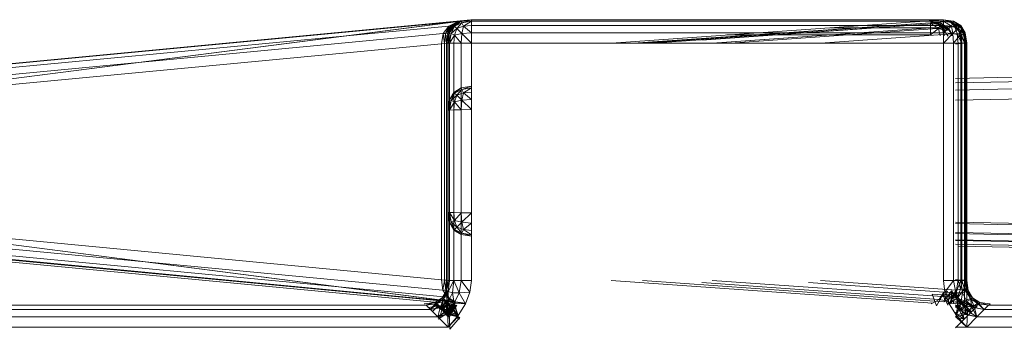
# Model space of a CAD drawing. Header units: millimetres. Extents: x 1 to 3476, y -521 to 159.
# Tile 30 of 130: x 766 to 791, y 151 to 159. Entities that reach past the tile are written whole.
import ezdxf

# ---------------------------------------------------------------- set-up
doc = ezdxf.new("R2010")
doc.units = ezdxf.units.MM
doc.layers.add('VG491211CA_dwg', color=8, linetype='Continuous', lineweight=9)

# ---------------------------------------------------------------- blocks, each defined once
blk = doc.blocks.new('VG491211CA_dwg-300031-Południe')
at = {"color": 18, "lineweight": 9}
for p, q in [((757.644, 157.018), (777.598, 158.915)), ((777.615, 158.915), (757.645, 157.018)), ((777.615, 158.915), (762.864, 157.023)), ((762.871, 157.023), (777.598, 158.915)), ((777.165, 158.766), (777.352, 158.878)), ((777.352, 158.878), (777.183, 158.747)), ((777.615, 158.915), (777.277, 158.871)), ((777.615, 158.915), (777.297, 158.865)), ((777.352, 158.878), (777.615, 158.916)), ((777.352, 158.878), (777.615, 158.915)), ((777.371, 158.841), (777.352, 158.878)), ((777.615, 158.916), (777.371, 158.841)), ((777.615, 158.878), (777.371, 158.841)), ((777.615, 158.878), (777.408, 158.747)), ((789.741, 158.916), (777.598, 158.915)), ((789.741, 158.916), (777.615, 158.916)), ((777.615, 158.916), (777.615, 158.878)), ((777.615, 158.915), (789.741, 158.916)), ((789.741, 158.878), (777.615, 158.878)), ((777.615, 158.878), (777.615, 158.766)), ((781.21, 158.316), (789.741, 158.916)), ((789.741, 158.916), (781.212, 158.316)), ((790.004, 158.879), (789.741, 158.916)), ((789.741, 158.916), (790.075, 158.838)), ((789.741, 158.916), (789.908, 158.872)), ((789.908, 158.872), (789.741, 158.916)), ((789.741, 158.916), (790.075, 158.838)), ((789.741, 158.916), (790.004, 158.879)), ((790.004, 158.878), (789.741, 158.916)), ((789.741, 158.916), (790.004, 158.878)), ((789.741, 158.878), (789.741, 158.916)), ((789.741, 158.916), (789.985, 158.841)), ((789.741, 158.916), (789.985, 158.841)), ((789.741, 158.878), (789.741, 158.766)), ((789.741, 158.766), (789.741, 158.878)), ((789.741, 158.878), (789.948, 158.747)), ((789.741, 158.878), (789.985, 158.841)), ((789.985, 158.841), (789.741, 158.878)), ((789.741, 158.878), (789.948, 158.747)), ((789.985, 158.841), (790.004, 158.878)), ((790.004, 158.878), (789.985, 158.841)), ((790.191, 158.766), (790.004, 158.879)), ((790.004, 158.879), (790.194, 158.75)), ((790.004, 158.879), (790.075, 158.838)), ((790.075, 158.838), (790.004, 158.879)), ((790.004, 158.879), (790.194, 158.75)), ((790.004, 158.879), (790.191, 158.766)), ((790.191, 158.766), (790.004, 158.878)), ((790.004, 158.878), (790.191, 158.766)), ((790.004, 158.878), (790.172, 158.747)), ((790.004, 158.878), (790.172, 158.747)), ((867.02, 158.9), (790.048, 157.413)), ((757.209, 156.87), (777.036, 158.753)), ((777.277, 158.871), (757.391, 156.982)), ((776.892, 158.563), (777.036, 158.753)), ((777.036, 158.753), (776.951, 158.567)), ((777.06, 158.737), (776.951, 158.567)), ((777, 158.569), (777.124, 158.743)), ((777.06, 158.737), (777, 158.569)), ((777, 158.569), (777.083, 158.721)), ((777.031, 158.574), (777.165, 158.765)), ((777.031, 158.574), (777.124, 158.743)), ((777.277, 158.871), (777.036, 158.753)), ((777.036, 158.753), (777.06, 158.737)), ((777.052, 158.578), (777.165, 158.766)), ((777.165, 158.765), (777.052, 158.578)), ((777.052, 158.578), (777.183, 158.747)), ((777.277, 158.871), (777.06, 158.737)), ((777.297, 158.865), (777.06, 158.737)), ((777.06, 158.737), (777.083, 158.721)), ((777.297, 158.865), (777.083, 158.721)), ((777.083, 158.721), (777.124, 158.743)), ((777.183, 158.747), (777.09, 158.559)), ((777.09, 158.559), (777.24, 158.691)), ((777.352, 158.878), (777.124, 158.743)), ((777.124, 158.743), (777.297, 158.865)), ((777.124, 158.743), (777.165, 158.765)), ((777.165, 158.765), (777.352, 158.878)), ((777.183, 158.747), (777.165, 158.766)), ((777.371, 158.841), (777.183, 158.747)), ((777.24, 158.691), (777.183, 158.747)), ((777.24, 158.691), (777.183, 158.522)), ((777.371, 158.841), (777.24, 158.691)), ((777.408, 158.747), (777.24, 158.691)), ((777.371, 158.559), (777.24, 158.691)), ((777.297, 158.865), (777.277, 158.871)), ((777.352, 158.878), (777.297, 158.865)), ((777.408, 158.747), (777.371, 158.841)), ((777.371, 158.559), (777.408, 158.747)), ((777.615, 158.766), (777.408, 158.747)), ((777.615, 158.578), (777.408, 158.747)), ((789.741, 158.766), (777.615, 158.766)), ((777.615, 158.766), (777.615, 158.578)), ((781.77, 158.316), (789.908, 158.872)), ((789.908, 158.872), (781.772, 158.316)), ((782.013, 158.316), (789.908, 158.872)), ((789.908, 158.872), (782.015, 158.316)), ((782.27, 158.316), (789.579, 158.818)), ((783.536, 158.39), (789.579, 158.818)), ((789.579, 158.818), (783.536, 158.39)), ((783.803, 158.316), (790.027, 158.754)), ((783.804, 158.316), (790.027, 158.754)), ((784.269, 158.316), (789.698, 158.701)), ((784.269, 158.316), (789.698, 158.701)), ((789.411, 158.712), (786.839, 158.712)), ((787.283, 158.712), (789.411, 158.712)), ((787.6, 158.766), (789.741, 158.766)), ((789.674, 158.825), (789.411, 158.863)), ((789.411, 158.863), (789.745, 158.784)), ((789.411, 158.863), (789.579, 158.818)), ((789.579, 158.818), (789.411, 158.863)), ((789.411, 158.863), (789.745, 158.784)), ((789.411, 158.863), (789.674, 158.825)), ((789.411, 158.862), (789.674, 158.825)), ((789.674, 158.825), (789.411, 158.862)), ((789.411, 158.862), (789.655, 158.787)), ((789.411, 158.862), (789.655, 158.787)), ((789.411, 158.712), (789.411, 158.825)), ((789.411, 158.825), (789.411, 158.712)), ((789.655, 158.787), (789.411, 158.825)), ((789.411, 158.825), (789.618, 158.693)), ((789.411, 158.825), (789.618, 158.693)), ((789.411, 158.825), (789.655, 158.787)), ((789.411, 158.525), (789.411, 158.712)), ((789.411, 158.712), (789.411, 158.525)), ((789.618, 158.693), (789.411, 158.712)), ((789.411, 158.712), (789.618, 158.693)), ((789.411, 158.525), (789.618, 158.693)), ((789.411, 158.525), (789.618, 158.693)), ((789.745, 158.784), (789.579, 158.818)), ((789.579, 158.818), (789.794, 158.691)), ((789.579, 158.818), (789.698, 158.701)), ((789.698, 158.701), (789.579, 158.818)), ((789.579, 158.818), (789.794, 158.691)), ((789.579, 158.818), (789.745, 158.784)), ((789.655, 158.787), (789.618, 158.693)), ((789.618, 158.693), (789.655, 158.787)), ((789.786, 158.637), (789.618, 158.693)), ((789.618, 158.693), (789.655, 158.506)), ((789.655, 158.506), (789.618, 158.693)), ((789.618, 158.693), (789.786, 158.637)), ((789.674, 158.825), (789.655, 158.787)), ((789.655, 158.787), (789.674, 158.825)), ((789.843, 158.693), (789.655, 158.787)), ((789.655, 158.787), (789.786, 158.637)), ((789.655, 158.787), (789.786, 158.637)), ((789.655, 158.787), (789.843, 158.693)), ((789.861, 158.712), (789.674, 158.825)), ((789.674, 158.825), (789.864, 158.696)), ((789.674, 158.825), (789.745, 158.784)), ((789.745, 158.784), (789.674, 158.825)), ((789.674, 158.825), (789.864, 158.696)), ((789.674, 158.825), (789.861, 158.712)), ((789.674, 158.825), (789.861, 158.712)), ((789.861, 158.712), (789.674, 158.825)), ((789.674, 158.825), (789.843, 158.693)), ((789.674, 158.825), (789.843, 158.693)), ((789.698, 158.701), (789.794, 158.691)), ((789.794, 158.691), (789.698, 158.701)), ((789.698, 158.701), (789.77, 158.51)), ((789.77, 158.51), (789.698, 158.701)), ((789.864, 158.494), (789.698, 158.701)), ((789.698, 158.701), (789.865, 158.494)), ((789.741, 158.766), (789.741, 158.578)), ((789.741, 158.578), (789.741, 158.766)), ((789.741, 158.766), (789.948, 158.747)), ((789.948, 158.747), (789.741, 158.766)), ((789.741, 158.578), (789.948, 158.747)), ((789.741, 158.578), (789.948, 158.747)), ((789.864, 158.696), (789.745, 158.784)), ((789.745, 158.784), (789.867, 158.648)), ((789.745, 158.784), (789.794, 158.691)), ((789.794, 158.691), (789.745, 158.784)), ((789.745, 158.784), (789.867, 158.648)), ((789.745, 158.784), (789.864, 158.696)), ((789.843, 158.693), (789.786, 158.637)), ((789.786, 158.637), (789.843, 158.693)), ((789.794, 158.691), (789.867, 158.648)), ((789.867, 158.648), (789.794, 158.691)), ((789.861, 158.712), (789.843, 158.693)), ((789.843, 158.693), (789.861, 158.712)), ((789.974, 158.525), (789.843, 158.693)), ((789.974, 158.525), (789.843, 158.693)), ((789.864, 158.696), (789.861, 158.712)), ((789.861, 158.712), (789.864, 158.696)), ((789.974, 158.525), (789.861, 158.712)), ((789.861, 158.712), (789.974, 158.525)), ((789.861, 158.712), (789.974, 158.525)), ((789.974, 158.525), (789.861, 158.712)), ((789.861, 158.712), (789.961, 158.501)), ((789.961, 158.501), (789.861, 158.712)), ((789.867, 158.648), (789.864, 158.696)), ((789.864, 158.696), (789.867, 158.648)), ((790.075, 158.838), (789.908, 158.872)), ((789.908, 158.872), (790.123, 158.745)), ((789.908, 158.872), (790.027, 158.754)), ((790.027, 158.754), (789.908, 158.872)), ((789.908, 158.872), (790.123, 158.745)), ((789.908, 158.872), (790.075, 158.838)), ((789.948, 158.747), (789.985, 158.841)), ((789.985, 158.841), (789.948, 158.747)), ((789.985, 158.559), (789.948, 158.747)), ((789.948, 158.747), (790.116, 158.691)), ((790.116, 158.691), (789.948, 158.747)), ((789.948, 158.747), (789.985, 158.559)), ((789.985, 158.841), (790.116, 158.691)), ((789.985, 158.841), (790.172, 158.747)), ((790.172, 158.747), (789.985, 158.841)), ((789.985, 158.841), (790.116, 158.691)), ((789.985, 158.559), (790.116, 158.691)), ((790.027, 158.754), (790.123, 158.745)), ((790.123, 158.745), (790.027, 158.754)), ((790.099, 158.564), (790.027, 158.754)), ((790.027, 158.754), (790.099, 158.564)), ((790.027, 158.754), (790.194, 158.548)), ((790.194, 158.548), (790.027, 158.754)), ((867.018, 158.788), (790.048, 157.3)), ((790.048, 158.623), (790.116, 158.691)), ((790.194, 158.75), (790.075, 158.838)), ((790.075, 158.838), (790.197, 158.701)), ((790.075, 158.838), (790.123, 158.745)), ((790.123, 158.745), (790.075, 158.838)), ((790.075, 158.838), (790.197, 158.701)), ((790.075, 158.838), (790.194, 158.75)), ((790.116, 158.691), (790.172, 158.747)), ((790.172, 158.747), (790.116, 158.691)), ((790.266, 158.559), (790.116, 158.691)), ((790.116, 158.691), (790.172, 158.522)), ((790.266, 158.559), (790.116, 158.691)), ((790.123, 158.745), (790.197, 158.701)), ((790.197, 158.701), (790.123, 158.745)), ((790.123, 158.745), (790.194, 158.548)), ((790.194, 158.548), (790.123, 158.745)), ((790.172, 158.747), (790.191, 158.766)), ((790.191, 158.766), (790.172, 158.747)), ((790.172, 158.747), (790.266, 158.559)), ((790.304, 158.578), (790.172, 158.747)), ((790.266, 158.559), (790.172, 158.747)), ((790.304, 158.578), (790.172, 158.747)), ((790.194, 158.75), (790.191, 158.766)), ((790.191, 158.766), (790.194, 158.75)), ((790.191, 158.766), (790.304, 158.578)), ((790.304, 158.578), (790.191, 158.766)), ((790.304, 158.578), (790.191, 158.766)), ((790.191, 158.766), (790.304, 158.578)), ((790.291, 158.555), (790.191, 158.766)), ((790.191, 158.766), (790.291, 158.555)), ((790.197, 158.701), (790.194, 158.75)), ((790.194, 158.75), (790.197, 158.701)), ((790.291, 158.555), (790.194, 158.75)), ((790.194, 158.75), (790.291, 158.555)), ((790.194, 158.548), (790.197, 158.701)), ((790.194, 158.548), (790.197, 158.701)), ((790.264, 158.514), (790.197, 158.701)), ((790.197, 158.701), (790.264, 158.514)), ((790.291, 158.555), (790.197, 158.701)), ((790.291, 158.555), (790.197, 158.701)), ((757.1, 156.683), (776.892, 158.563)), ((776.844, 158.299), (776.892, 158.563)), ((776.892, 158.563), (776.951, 158.567)), ((776.892, 158.563), (776.919, 158.306)), ((776.951, 158.567), (776.919, 158.306)), ((776.951, 158.567), (777, 158.569)), ((776.951, 158.567), (776.972, 158.311)), ((776.972, 158.311), (777.031, 158.574)), ((776.972, 158.311), (777, 158.569)), ((777, 158.569), (777.031, 158.574)), ((777.004, 158.315), (777.052, 158.578)), ((777.004, 158.315), (777.031, 158.574)), ((777.052, 158.578), (777.015, 158.316)), ((777.015, 158.316), (777.052, 158.578)), ((777.015, 158.316), (777.09, 158.559)), ((777.031, 158.574), (777.052, 158.578)), ((777.052, 158.578), (777.09, 158.559)), ((777.09, 158.559), (777.052, 158.316)), ((777.052, 158.316), (777.183, 158.522)), ((777.09, 158.559), (777.183, 158.522)), ((777.183, 158.522), (777.165, 158.316)), ((777.183, 158.522), (777.371, 158.559)), ((777.352, 158.316), (777.183, 158.522)), ((777.352, 158.316), (777.371, 158.559)), ((777.371, 158.559), (777.615, 158.578)), ((777.615, 158.316), (777.371, 158.559)), ((777.615, 158.578), (789.741, 158.578)), ((777.615, 158.578), (777.615, 158.316)), ((784.178, 158.525), (789.411, 158.525)), ((789.411, 158.525), (784.638, 158.525)), ((789.741, 158.578), (784.938, 158.578)), ((786.58, 158.316), (790.099, 158.564)), ((790.099, 158.564), (786.58, 158.316)), ((789.741, 158.316), (789.741, 158.578)), ((789.741, 158.578), (789.985, 158.559)), ((789.741, 158.316), (789.985, 158.559)), ((789.985, 158.559), (790.172, 158.522)), ((789.985, 158.559), (790.004, 158.316)), ((790.004, 158.316), (790.172, 158.522)), ((790.048, 157.113), (867.018, 158.6)), ((790.123, 158.3), (790.099, 158.564)), ((790.099, 158.564), (790.123, 158.3)), ((790.194, 158.548), (790.099, 158.564)), ((790.218, 158.307), (790.099, 158.564)), ((790.266, 158.559), (790.172, 158.522)), ((790.172, 158.522), (790.266, 158.559)), ((790.172, 158.522), (790.191, 158.316)), ((790.304, 158.316), (790.172, 158.522)), ((790.172, 158.522), (790.191, 158.316)), ((790.304, 158.316), (790.172, 158.522)), ((790.194, 158.548), (790.264, 158.514)), ((790.194, 158.548), (790.287, 158.312)), ((790.194, 158.548), (790.218, 158.307)), ((790.264, 158.514), (790.194, 158.548)), ((790.287, 158.312), (790.194, 158.548)), ((790.218, 158.307), (790.194, 158.548)), ((790.264, 158.514), (790.291, 158.555)), ((790.291, 158.555), (790.264, 158.514)), ((790.287, 158.312), (790.264, 158.514)), ((790.264, 158.514), (790.287, 158.312)), ((790.328, 158.315), (790.264, 158.514)), ((790.328, 158.315), (790.264, 158.514)), ((790.304, 158.578), (790.266, 158.559)), ((790.266, 158.559), (790.304, 158.578)), ((790.266, 158.559), (790.304, 158.316)), ((790.341, 158.316), (790.266, 158.559)), ((790.304, 158.316), (790.266, 158.559)), ((790.341, 158.316), (790.266, 158.559)), ((790.291, 158.555), (790.304, 158.578)), ((790.304, 158.578), (790.291, 158.555)), ((790.328, 158.315), (790.291, 158.555)), ((790.291, 158.555), (790.328, 158.315)), ((790.304, 158.578), (790.341, 158.316)), ((790.341, 158.316), (790.304, 158.578)), ((790.341, 158.316), (790.304, 158.578)), ((790.304, 158.578), (790.341, 158.316)), ((790.328, 158.315), (790.304, 158.578)), ((790.304, 158.578), (790.328, 158.315)), ((757.063, 156.421), (776.844, 158.299)), ((776.919, 158.306), (776.844, 158.299)), ((776.844, 158.299), (776.844, 152.246)), ((776.972, 158.311), (776.919, 158.306)), ((776.919, 158.306), (776.919, 152.239)), ((777.004, 158.315), (776.972, 158.311)), ((776.972, 152.234), (776.972, 158.311)), ((777.015, 158.316), (777.004, 158.315)), ((777.004, 152.231), (777.004, 158.315)), ((777.015, 152.23), (777.015, 158.316)), ((777.015, 158.316), (777.015, 152.23)), ((777.052, 158.316), (777.015, 158.316)), ((777.052, 158.316), (777.052, 152.23)), ((777.165, 158.316), (777.052, 158.316)), ((777.352, 158.316), (777.165, 158.316)), ((777.165, 158.316), (777.165, 152.23)), ((777.352, 152.23), (777.352, 158.316)), ((777.615, 158.316), (777.352, 158.316)), ((777.615, 152.23), (777.615, 158.316)), ((777.615, 158.316), (789.741, 158.316)), ((789.741, 158.316), (789.741, 152.23)), ((790.004, 158.316), (789.741, 158.316)), ((790.004, 158.316), (790.004, 152.23)), ((790.191, 158.316), (790.004, 158.316)), ((790.048, 156.85), (867.021, 158.338)), ((790.048, 158.295), (790.123, 158.3)), ((790.123, 158.3), (790.048, 158.295)), ((790.123, 158.3), (790.218, 158.307)), ((790.123, 158.3), (790.123, 156.852)), ((790.123, 152.245), (790.123, 158.3)), ((790.191, 158.316), (790.191, 156.853)), ((790.191, 158.316), (790.304, 158.316)), ((790.304, 158.316), (790.191, 158.316)), ((790.191, 158.316), (790.191, 152.23)), ((790.287, 158.312), (790.218, 158.307)), ((790.218, 158.307), (790.287, 158.312)), ((790.218, 158.307), (790.218, 156.854)), ((790.218, 152.238), (790.218, 158.307)), ((790.328, 158.315), (790.287, 158.312)), ((790.287, 158.312), (790.328, 158.315)), ((790.287, 156.855), (790.287, 158.312)), ((790.287, 158.312), (790.287, 152.233)), ((790.304, 158.316), (790.304, 156.855)), ((790.304, 158.316), (790.341, 158.316)), ((790.304, 152.23), (790.304, 158.316)), ((790.341, 158.316), (790.304, 158.316)), ((790.341, 158.316), (790.328, 158.315)), ((790.328, 158.315), (790.341, 158.316)), ((790.328, 156.856), (790.328, 158.315)), ((790.328, 158.315), (790.328, 152.231)), ((790.341, 156.856), (790.341, 158.316)), ((790.341, 158.316), (790.341, 156.856)), ((790.341, 152.23), (790.341, 158.316)), ((790.341, 158.316), (790.341, 152.23)), ((777.352, 157.168), (777.165, 157.052)), ((777.165, 157.052), (777.352, 157.168)), ((777.352, 157.168), (777.183, 157.033)), ((777.352, 157.168), (777.183, 157.033)), ((777.371, 157.13), (777.183, 157.033)), ((777.183, 157.033), (777.371, 157.13)), ((777.371, 157.13), (777.24, 156.978)), ((777.371, 157.13), (777.24, 156.978)), ((777.615, 157.21), (777.352, 157.168)), ((777.352, 157.168), (777.615, 157.21)), ((777.371, 157.13), (777.352, 157.168)), ((777.352, 157.168), (777.371, 157.13)), ((777.615, 157.21), (777.371, 157.13)), ((777.615, 157.21), (777.371, 157.13)), ((777.615, 157.173), (777.371, 157.13)), ((777.371, 157.13), (777.615, 157.173)), ((777.408, 157.037), (777.371, 157.13)), ((777.371, 157.13), (777.408, 157.037)), ((777.615, 157.173), (777.408, 157.037)), ((777.615, 157.173), (777.408, 157.037)), ((777.015, 156.599), (777.052, 156.862)), ((777.052, 156.862), (777.015, 156.599)), ((777.052, 156.862), (777.165, 157.052)), ((777.165, 157.052), (777.052, 156.862)), ((777.052, 156.862), (777.183, 157.033)), ((777.052, 156.862), (777.183, 157.033)), ((777.09, 156.844), (777.052, 156.862)), ((777.052, 156.862), (777.09, 156.844)), ((777.09, 156.844), (777.183, 157.033)), ((777.183, 157.033), (777.09, 156.844)), ((777.09, 156.844), (777.24, 156.978)), ((777.09, 156.844), (777.24, 156.978)), ((777.165, 157.052), (777.183, 157.033)), ((777.183, 157.033), (777.165, 157.052)), ((777.183, 157.033), (777.24, 156.978)), ((777.24, 156.978), (777.183, 157.033)), ((777.24, 156.978), (777.183, 156.808)), ((777.183, 156.808), (777.24, 156.978)), ((777.408, 157.037), (777.24, 156.978)), ((777.24, 156.978), (777.408, 157.037)), ((777.371, 156.849), (777.24, 156.978)), ((777.371, 156.849), (777.24, 156.978)), ((777.371, 156.849), (777.408, 157.037)), ((777.408, 157.037), (777.371, 156.849)), ((777.371, 156.849), (777.614, 156.873)), ((777.614, 156.873), (777.371, 156.849)), ((777.614, 157.06), (777.408, 157.037)), ((777.408, 157.037), (777.614, 157.06)), ((777.614, 156.873), (777.408, 157.037)), ((777.614, 156.873), (777.408, 157.037)), ((777.015, 156.599), (777.09, 156.844)), ((777.015, 156.599), (777.09, 156.844)), ((777.052, 156.599), (777.09, 156.844)), ((777.09, 156.844), (777.052, 156.599)), ((777.052, 156.599), (777.183, 156.808)), ((777.052, 156.599), (777.183, 156.808)), ((777.052, 156.599), (777.165, 156.601)), ((777.165, 156.601), (777.052, 156.599)), ((777.183, 156.808), (777.09, 156.844)), ((777.09, 156.844), (777.183, 156.808)), ((777.183, 156.808), (777.165, 156.601)), ((777.165, 156.601), (777.183, 156.808)), ((777.352, 156.605), (777.165, 156.601)), ((777.165, 156.601), (777.352, 156.605)), ((777.165, 156.601), (777.165, 153.971)), ((777.165, 153.971), (777.165, 156.601)), ((777.183, 156.808), (777.371, 156.849)), ((777.371, 156.849), (777.183, 156.808)), ((777.352, 156.605), (777.183, 156.808)), ((777.352, 156.605), (777.183, 156.808)), ((777.352, 156.605), (777.371, 156.849)), ((777.371, 156.849), (777.352, 156.605)), ((777.615, 156.61), (777.352, 156.605)), ((777.352, 156.605), (777.615, 156.61)), ((777.352, 153.967), (777.352, 156.605)), ((777.352, 156.605), (777.352, 153.967)), ((777.615, 156.61), (777.371, 156.849)), ((777.615, 156.61), (777.371, 156.849)), ((777.015, 153.974), (777.015, 156.599)), ((777.015, 156.599), (777.052, 156.599)), ((777.015, 156.599), (777.015, 153.974)), ((777.052, 156.599), (777.015, 156.599)), ((777.052, 153.973), (777.052, 156.599)), ((777.052, 156.599), (777.052, 153.973)), ((776.844, 152.246), (757.063, 154.124)), ((776.882, 151.983), (757.1, 153.862)), ((777.015, 153.974), (777.052, 153.711)), ((777.052, 153.711), (777.015, 153.974)), ((777.052, 153.973), (777.015, 153.974)), ((777.015, 153.974), (777.052, 153.973)), ((777.015, 153.974), (777.09, 153.729)), ((777.015, 153.974), (777.09, 153.729)), ((777.165, 153.971), (777.052, 153.973)), ((777.052, 153.973), (777.165, 153.971)), ((777.09, 153.729), (777.052, 153.973)), ((777.052, 153.973), (777.183, 153.764)), ((777.052, 153.973), (777.183, 153.764)), ((777.052, 153.973), (777.09, 153.729)), ((777.165, 153.971), (777.352, 153.967)), ((777.352, 153.967), (777.165, 153.971)), ((777.165, 153.971), (777.183, 153.764)), ((777.183, 153.764), (777.165, 153.971)), ((777.352, 153.967), (777.183, 153.764)), ((777.352, 153.967), (777.183, 153.764)), ((777.352, 153.967), (777.615, 153.962)), ((777.615, 153.962), (777.352, 153.967)), ((777.371, 153.723), (777.352, 153.967)), ((777.352, 153.967), (777.371, 153.723)), ((777.615, 153.962), (777.371, 153.723)), ((777.615, 153.962), (777.371, 153.723)), ((757.209, 153.675), (776.998, 151.796)), ((777.052, 153.711), (777.09, 153.729)), ((777.09, 153.729), (777.052, 153.711)), ((777.052, 153.711), (777.165, 153.521)), ((777.165, 153.521), (777.052, 153.711)), ((777.052, 153.711), (777.183, 153.539)), ((777.052, 153.711), (777.183, 153.539)), ((777.09, 153.729), (777.183, 153.764)), ((777.183, 153.764), (777.09, 153.729)), ((777.183, 153.539), (777.09, 153.729)), ((777.09, 153.729), (777.24, 153.594)), ((777.09, 153.729), (777.24, 153.594)), ((777.09, 153.729), (777.183, 153.539)), ((777.371, 153.723), (777.183, 153.764)), ((777.183, 153.764), (777.24, 153.594)), ((777.24, 153.594), (777.183, 153.764)), ((777.183, 153.764), (777.371, 153.723)), ((777.183, 153.539), (777.24, 153.594)), ((777.24, 153.594), (777.183, 153.539)), ((777.371, 153.723), (777.24, 153.594)), ((777.371, 153.723), (777.24, 153.594)), ((777.24, 153.594), (777.408, 153.535)), ((777.24, 153.594), (777.408, 153.535)), ((777.371, 153.442), (777.24, 153.594)), ((777.371, 153.442), (777.24, 153.594)), ((777.408, 153.535), (777.371, 153.723)), ((777.614, 153.7), (777.371, 153.723)), ((777.371, 153.723), (777.408, 153.535)), ((777.371, 153.723), (777.614, 153.7)), ((777.614, 153.7), (777.408, 153.535)), ((777.614, 153.7), (777.408, 153.535)), ((867.615, 152.223), (790.048, 153.722)), ((867.09, 151.971), (790.048, 153.686)), ((790.123, 153.721), (790.123, 152.245)), ((790.191, 153.719), (790.191, 152.23)), ((790.218, 153.719), (790.218, 152.238)), ((790.287, 152.233), (790.287, 153.717)), ((790.304, 153.717), (790.304, 152.23)), ((790.328, 152.231), (790.328, 153.717)), ((790.341, 152.23), (790.341, 153.716)), ((790.341, 153.716), (790.341, 152.23)), ((757.391, 153.563), (777.192, 151.683)), ((777.446, 151.645), (757.644, 153.527)), ((757.645, 153.527), (777.462, 151.645)), ((777.023, 151.634), (757.646, 153.473)), ((757.66, 153.473), (777.023, 151.637)), ((762.864, 153.522), (777.462, 151.645)), ((777.446, 151.645), (762.871, 153.522)), ((777.165, 153.521), (777.183, 153.539)), ((777.183, 153.539), (777.165, 153.521)), ((777.352, 153.405), (777.165, 153.521)), ((777.165, 153.521), (777.352, 153.405)), ((777.371, 153.442), (777.183, 153.539)), ((777.352, 153.405), (777.183, 153.539)), ((777.183, 153.539), (777.371, 153.442)), ((777.352, 153.405), (777.183, 153.539)), ((777.371, 153.442), (777.352, 153.405)), ((777.352, 153.405), (777.371, 153.442)), ((777.615, 153.362), (777.352, 153.405)), ((777.352, 153.405), (777.615, 153.362)), ((777.408, 153.535), (777.371, 153.442)), ((777.371, 153.442), (777.408, 153.535)), ((777.615, 153.4), (777.371, 153.442)), ((777.615, 153.362), (777.371, 153.442)), ((777.371, 153.442), (777.615, 153.4)), ((777.615, 153.362), (777.371, 153.442)), ((777.408, 153.535), (777.614, 153.512)), ((777.408, 153.535), (777.614, 153.512)), ((777.615, 153.4), (777.408, 153.535)), ((777.615, 153.4), (777.408, 153.535)), ((867.09, 151.971), (790.048, 153.459)), ((866.715, 151.79), (790.048, 153.433)), ((790.048, 153.272), (866.715, 151.79)), ((790.048, 153.256), (866.49, 151.682)), ((790.048, 153.159), (866.49, 151.682)), ((790.123, 153.105), (866.499, 151.629)), ((776.882, 151.983), (776.844, 152.246)), ((776.844, 152.246), (776.919, 152.239)), ((776.919, 152.239), (776.882, 151.983)), ((776.919, 152.239), (776.972, 152.234)), ((776.919, 152.239), (776.959, 151.979)), ((776.972, 152.234), (776.959, 151.979)), ((776.968, 151.972), (776.972, 152.234)), ((776.968, 151.972), (777.004, 152.231)), ((777.015, 152.23), (776.968, 151.972)), ((776.972, 152.234), (777.004, 152.231)), ((776.976, 151.956), (776.972, 152.234)), ((777.015, 152.23), (776.977, 151.967)), ((776.977, 151.967), (777.015, 152.23)), ((777.052, 152.23), (776.977, 151.967)), ((777.004, 152.231), (777.015, 152.23)), ((777.165, 152.23), (777.014, 151.946)), ((777.052, 152.23), (777.014, 151.946)), ((777.015, 152.23), (777.052, 152.23)), ((777.052, 152.23), (777.165, 152.23)), ((777.165, 152.23), (777.128, 151.91)), ((777.165, 152.23), (777.352, 152.23)), ((777.299, 151.915), (777.165, 152.23)), ((777.299, 151.915), (777.352, 152.23)), ((777.352, 152.23), (777.615, 152.23)), ((777.577, 151.93), (777.352, 152.23)), ((777.577, 151.93), (777.615, 152.23)), ((789.462, 151.648), (781.205, 152.23)), ((781.207, 152.23), (789.462, 151.648)), ((789.751, 151.684), (782.009, 152.23)), ((782.012, 152.23), (789.751, 151.684)), ((789.629, 151.742), (783.536, 152.174)), ((783.536, 152.174), (789.629, 151.742)), ((789.958, 151.796), (783.801, 152.23)), ((783.803, 152.23), (789.958, 151.796)), ((786.273, 152.176), (789.753, 151.929)), ((789.753, 151.929), (786.273, 152.176)), ((786.579, 152.23), (790.081, 151.983)), ((790.081, 151.983), (786.58, 152.23)), ((789.741, 152.23), (790.004, 152.23)), ((789.741, 152.23), (789.779, 151.93)), ((790.004, 152.23), (789.779, 151.93)), ((790.004, 152.23), (790.191, 152.23)), ((790.004, 152.23), (790.057, 151.915)), ((790.123, 152.245), (790.048, 152.25)), ((790.048, 152.25), (790.123, 152.245)), ((790.191, 152.23), (790.057, 151.915)), ((790.081, 151.983), (790.123, 152.245)), ((790.123, 152.245), (790.081, 151.983)), ((790.218, 152.238), (790.123, 152.245)), ((790.123, 152.245), (790.18, 152.006)), ((790.218, 152.238), (790.18, 152.005)), ((790.18, 152.006), (790.218, 152.238)), ((790.304, 152.23), (790.191, 152.23)), ((790.191, 152.23), (790.304, 152.23)), ((790.191, 152.23), (790.228, 151.91)), ((790.191, 152.23), (790.342, 151.946)), ((790.191, 152.23), (790.228, 151.91)), ((790.342, 151.946), (790.191, 152.23)), ((790.218, 152.238), (790.287, 152.233)), ((790.287, 152.233), (790.218, 152.238)), ((790.218, 152.238), (790.284, 152.009)), ((790.218, 152.238), (790.284, 152.012)), ((790.284, 152.009), (790.287, 152.233)), ((790.287, 152.233), (790.284, 152.012)), ((790.328, 152.231), (790.284, 152.009)), ((790.328, 152.231), (790.284, 152.012)), ((790.287, 152.233), (790.328, 152.231)), ((790.328, 152.231), (790.287, 152.233)), ((790.341, 152.23), (790.304, 152.23)), ((790.304, 152.23), (790.341, 152.23)), ((790.304, 152.23), (790.342, 151.946)), ((790.304, 152.23), (790.379, 151.967)), ((790.342, 151.946), (790.304, 152.23)), ((790.379, 151.967), (790.304, 152.23)), ((790.328, 152.231), (790.341, 152.23)), ((790.341, 152.23), (790.328, 152.231)), ((790.364, 151.998), (790.328, 152.231)), ((790.328, 152.231), (790.364, 152)), ((790.341, 152.23), (790.379, 151.967)), ((790.379, 151.967), (790.341, 152.23)), ((790.341, 152.23), (790.379, 151.967)), ((790.379, 151.967), (790.341, 152.23)), ((790.341, 152.23), (790.364, 151.998)), ((790.341, 152.23), (790.364, 152)), ((776.865, 151.78), (776.968, 151.972)), ((776.977, 151.967), (776.865, 151.78)), ((776.865, 151.78), (776.977, 151.967)), ((777.014, 151.946), (776.865, 151.78)), ((776.998, 151.796), (776.882, 151.983)), ((776.959, 151.979), (776.882, 151.983)), ((776.895, 151.758), (776.968, 151.972)), ((776.895, 151.758), (776.976, 151.956)), ((777.014, 151.946), (776.899, 151.749)), ((776.959, 151.979), (777.04, 151.765)), ((776.976, 151.956), (776.959, 151.979)), ((776.959, 151.979), (776.998, 151.796)), ((776.968, 151.972), (776.976, 151.956)), ((776.977, 151.967), (776.968, 151.972)), ((776.982, 151.693), (776.976, 151.956)), ((776.976, 151.956), (777.04, 151.765)), ((777.014, 151.946), (776.977, 151.967)), ((777.192, 151.683), (776.998, 151.796)), ((776.998, 151.796), (777.04, 151.765)), ((777.128, 151.91), (777.014, 151.946)), ((777.014, 151.946), (777.015, 151.687)), ((777.128, 151.91), (777.015, 151.687)), ((777.299, 151.915), (777.128, 151.91)), ((777.171, 151.649), (777.128, 151.91)), ((777.171, 151.649), (777.299, 151.915)), ((777.577, 151.93), (777.299, 151.915)), ((777.465, 151.63), (777.299, 151.915)), ((777.465, 151.63), (777.577, 151.93)), ((789.449, 151.876), (789.561, 151.576)), ((789.727, 151.862), (789.449, 151.876)), ((789.449, 151.876), (789.727, 151.862)), ((789.561, 151.576), (789.449, 151.876)), ((789.727, 151.862), (789.561, 151.576)), ((789.561, 151.576), (789.727, 151.862)), ((789.753, 151.929), (789.629, 151.742)), ((789.629, 151.742), (789.753, 151.929)), ((789.727, 151.862), (789.855, 151.596)), ((789.898, 151.856), (789.727, 151.862)), ((789.727, 151.862), (789.898, 151.856)), ((789.855, 151.596), (789.727, 151.862)), ((789.751, 151.684), (789.958, 151.796)), ((789.958, 151.796), (789.751, 151.684)), ((789.753, 151.929), (789.85, 151.954)), ((789.753, 151.929), (789.77, 151.718)), ((789.753, 151.929), (789.77, 151.718)), ((789.77, 151.718), (789.953, 151.961)), ((789.954, 151.957), (789.77, 151.718)), ((789.77, 151.718), (789.85, 151.954)), ((789.85, 151.953), (789.77, 151.718)), ((789.779, 151.93), (790.057, 151.915)), ((789.891, 151.63), (789.779, 151.93)), ((789.779, 151.93), (789.891, 151.63)), ((790.057, 151.915), (789.779, 151.93)), ((789.898, 151.856), (789.855, 151.596)), ((789.855, 151.596), (789.898, 151.856)), ((789.891, 151.63), (790.057, 151.915)), ((790.057, 151.915), (789.891, 151.63)), ((790.013, 151.893), (789.898, 151.856)), ((789.898, 151.856), (790.013, 151.893)), ((790.011, 151.633), (789.898, 151.856)), ((789.898, 151.856), (790.011, 151.633)), ((789.958, 151.796), (789.906, 151.642)), ((789.906, 151.642), (789.958, 151.796)), ((789.953, 151.961), (789.949, 151.655)), ((789.95, 151.655), (789.954, 151.957)), ((789.953, 151.961), (790.107, 151.712)), ((790.107, 151.712), (789.954, 151.957)), ((789.958, 151.796), (790.081, 151.983)), ((790.081, 151.983), (789.958, 151.796)), ((789.958, 151.796), (790.099, 151.772)), ((790.099, 151.772), (789.958, 151.796)), ((790.013, 151.893), (790.011, 151.633)), ((790.013, 151.893), (790.011, 151.633)), ((790.048, 151.913), (790.013, 151.893)), ((790.013, 151.893), (790.048, 151.913)), ((790.127, 151.696), (790.013, 151.893)), ((790.161, 151.726), (790.013, 151.893)), ((790.013, 151.893), (790.127, 151.696)), ((790.013, 151.893), (790.161, 151.726)), ((790.034, 151.947), (790.107, 151.712)), ((790.034, 151.947), (790.048, 151.915)), ((790.107, 151.712), (790.034, 151.946)), ((790.048, 151.915), (790.034, 151.946)), ((790.048, 151.918), (790.049, 151.913)), ((790.049, 151.913), (790.048, 151.918)), ((790.048, 151.918), (790.049, 151.913)), ((790.049, 151.913), (790.048, 151.917)), ((790.049, 151.913), (790.161, 151.726)), ((790.161, 151.726), (790.049, 151.913)), ((790.049, 151.913), (790.161, 151.726)), ((790.161, 151.726), (790.049, 151.913)), ((790.049, 151.913), (790.107, 151.712)), ((790.049, 151.913), (790.107, 151.712)), ((790.057, 151.915), (790.228, 151.91)), ((790.185, 151.649), (790.057, 151.915)), ((790.057, 151.915), (790.185, 151.649)), ((790.228, 151.91), (790.057, 151.915)), ((790.081, 151.983), (790.18, 152.006)), ((790.081, 151.983), (790.099, 151.772)), ((790.081, 151.983), (790.099, 151.772)), ((790.099, 151.772), (790.284, 152.012)), ((790.284, 152.009), (790.099, 151.772)), ((790.099, 151.772), (790.18, 152.006)), ((790.18, 152.005), (790.099, 151.772)), ((790.18, 152.006), (790.284, 152.012)), ((790.284, 152.009), (790.18, 152.005)), ((790.185, 151.649), (790.228, 151.91)), ((790.228, 151.91), (790.185, 151.649)), ((790.228, 151.91), (790.342, 151.946)), ((790.342, 151.946), (790.228, 151.91)), ((790.228, 151.91), (790.341, 151.687)), ((790.228, 151.91), (790.341, 151.687)), ((790.284, 152.012), (790.28, 151.708)), ((790.28, 151.708), (790.284, 152.009)), ((790.284, 152.012), (790.437, 151.765)), ((790.284, 152.012), (790.364, 152)), ((790.437, 151.765), (790.284, 152.009)), ((790.364, 151.998), (790.284, 152.009)), ((790.342, 151.946), (790.341, 151.687)), ((790.342, 151.946), (790.341, 151.687)), ((790.342, 151.946), (790.379, 151.967)), ((790.379, 151.967), (790.342, 151.946)), ((790.342, 151.946), (790.457, 151.749)), ((790.342, 151.946), (790.491, 151.78)), ((790.457, 151.749), (790.342, 151.946)), ((790.491, 151.78), (790.342, 151.946)), ((790.364, 152), (790.437, 151.765)), ((790.364, 152), (790.379, 151.967)), ((790.437, 151.765), (790.364, 151.998)), ((790.379, 151.967), (790.364, 151.998)), ((790.379, 151.967), (790.491, 151.78)), ((790.491, 151.78), (790.379, 151.967)), ((790.379, 151.967), (790.491, 151.78)), ((790.491, 151.78), (790.379, 151.967)), ((790.379, 151.967), (790.437, 151.765)), ((790.379, 151.967), (790.437, 151.765)), ((776.452, 151.592), (706.936, 151.592)), ((776.398, 151.63), (776.661, 151.667)), ((776.661, 151.667), (776.398, 151.63)), ((776.415, 151.63), (776.677, 151.667)), ((776.677, 151.667), (776.415, 151.63)), ((776.661, 151.667), (776.436, 151.592)), ((776.436, 151.592), (776.661, 151.667)), ((776.452, 151.592), (776.677, 151.667)), ((776.677, 151.667), (776.452, 151.592)), ((776.707, 151.627), (776.452, 151.592)), ((776.565, 151.48), (776.452, 151.592)), ((776.749, 151.573), (776.494, 151.538)), ((776.548, 151.48), (776.691, 151.627)), ((776.713, 151.631), (776.55, 151.48)), ((776.565, 151.48), (776.729, 151.631)), ((776.707, 151.627), (776.565, 151.48)), ((776.604, 151.426), (776.771, 151.578)), ((776.749, 151.573), (776.607, 151.426)), ((776.691, 151.627), (776.661, 151.667)), ((776.677, 151.667), (776.865, 151.78)), ((776.865, 151.78), (776.677, 151.667)), ((776.729, 151.631), (776.677, 151.667)), ((776.677, 151.667), (776.707, 151.627)), ((776.716, 151.573), (776.686, 151.613)), ((776.799, 151.532), (776.691, 151.627)), ((776.865, 151.78), (776.707, 151.627)), ((776.899, 151.749), (776.707, 151.627)), ((776.707, 151.627), (776.815, 151.532)), ((776.713, 151.631), (776.832, 151.535)), ((776.824, 151.479), (776.716, 151.573)), ((776.771, 151.578), (776.719, 151.613)), ((776.719, 151.613), (776.749, 151.573)), ((776.729, 151.631), (776.865, 151.78)), ((776.729, 151.631), (776.895, 151.758)), ((776.848, 151.535), (776.729, 151.631)), ((776.738, 151.577), (776.856, 151.482)), ((776.749, 151.573), (776.857, 151.479)), ((776.888, 151.482), (776.771, 151.578)), ((776.799, 151.532), (776.998, 151.687)), ((776.899, 151.749), (776.815, 151.532)), ((777.015, 151.687), (776.815, 151.532)), ((776.824, 151.479), (777.023, 151.633)), ((776.967, 151.692), (776.832, 151.535)), ((776.848, 151.535), (776.895, 151.758)), ((776.848, 151.535), (776.982, 151.693)), ((776.991, 151.639), (776.856, 151.482)), ((776.941, 151.696), (776.857, 151.479)), ((777.023, 151.607), (776.857, 151.479)), ((776.865, 151.78), (776.899, 151.749)), ((776.895, 151.758), (776.865, 151.78)), ((776.888, 151.482), (776.936, 151.705)), ((776.888, 151.482), (777.023, 151.64)), ((776.982, 151.693), (776.895, 151.758)), ((776.899, 151.749), (777.015, 151.687)), ((776.985, 151.368), (776.967, 151.692)), ((777.04, 151.765), (776.982, 151.693)), ((776.982, 151.693), (777.125, 151.539)), ((776.999, 151.353), (776.982, 151.693)), ((776.984, 151.448), (776.998, 151.687)), ((777.154, 151.649), (776.984, 151.448)), ((777.008, 151.3), (776.991, 151.639)), ((777, 151.448), (777.015, 151.687)), ((777, 151.448), (777.171, 151.649)), ((777.009, 151.394), (777.023, 151.63)), ((777.18, 151.596), (777.009, 151.394)), ((777.171, 151.649), (777.015, 151.687)), ((777.023, 151.64), (777.166, 151.486)), ((777.11, 151.539), (777.023, 151.632)), ((777.134, 151.486), (777.023, 151.605)), ((777.04, 151.765), (777.125, 151.539)), ((777.04, 151.765), (777.196, 151.644)), ((777.192, 151.683), (777.04, 151.765)), ((777.043, 151.394), (777.057, 151.633)), ((777.043, 151.394), (777.213, 151.596)), ((777.11, 151.539), (777.18, 151.644)), ((777.196, 151.644), (777.125, 151.539)), ((777.134, 151.486), (777.204, 151.59)), ((777.261, 151.33), (777.154, 151.649)), ((777.237, 151.591), (777.166, 151.486)), ((777.277, 151.33), (777.171, 151.649)), ((777.465, 151.63), (777.171, 151.649)), ((777.286, 151.276), (777.18, 151.596)), ((777.192, 151.683), (777.196, 151.644)), ((777.277, 151.33), (777.465, 151.63)), ((789.629, 151.742), (789.423, 151.631)), ((789.423, 151.631), (789.629, 151.742)), ((789.77, 151.718), (789.629, 151.742)), ((789.629, 151.742), (789.77, 151.718)), ((789.949, 151.655), (789.77, 151.718)), ((789.77, 151.718), (789.95, 151.655)), ((790.185, 151.649), (789.891, 151.63)), ((789.891, 151.63), (790.079, 151.33)), ((790.099, 151.772), (789.906, 151.642)), ((789.906, 151.642), (790.099, 151.772)), ((790.107, 151.712), (790.048, 151.691)), ((790.048, 151.69), (790.107, 151.712)), ((790.048, 151.653), (790.127, 151.696)), ((790.127, 151.696), (790.048, 151.653)), ((790.048, 151.64), (790.185, 151.649)), ((790.048, 151.605), (790.211, 151.479)), ((790.211, 151.479), (790.048, 151.605)), ((790.048, 151.572), (790.102, 151.545)), ((790.101, 151.545), (790.048, 151.571)), ((790.142, 151.49), (790.048, 151.57)), ((790.048, 151.569), (790.14, 151.49)), ((790.102, 151.545), (790.048, 151.533)), ((790.048, 151.533), (790.101, 151.545)), ((790.061, 151.293), (790.101, 151.545)), ((790.064, 151.293), (790.102, 151.545)), ((790.079, 151.33), (790.185, 151.649)), ((790.079, 151.33), (790.185, 151.649)), ((790.099, 151.772), (790.28, 151.708)), ((790.099, 151.772), (790.102, 151.545)), ((790.28, 151.708), (790.099, 151.772)), ((790.101, 151.545), (790.099, 151.772)), ((790.101, 151.545), (790.28, 151.708)), ((790.313, 151.356), (790.101, 151.545)), ((790.28, 151.708), (790.102, 151.545)), ((790.102, 151.545), (790.315, 151.362)), ((790.161, 151.726), (790.107, 151.712)), ((790.107, 151.712), (790.161, 151.726)), ((790.107, 151.712), (790.14, 151.49)), ((790.107, 151.712), (790.289, 151.581)), ((790.142, 151.49), (790.107, 151.712)), ((790.29, 151.581), (790.107, 151.712)), ((790.127, 151.696), (790.161, 151.726)), ((790.161, 151.726), (790.127, 151.696)), ((790.211, 151.479), (790.127, 151.696)), ((790.319, 151.573), (790.127, 151.696)), ((790.127, 151.696), (790.211, 151.479)), ((790.127, 151.696), (790.319, 151.573)), ((790.289, 151.581), (790.14, 151.49)), ((790.142, 151.49), (790.29, 151.581)), ((790.349, 151.613), (790.161, 151.726)), ((790.161, 151.726), (790.349, 151.613)), ((790.349, 151.613), (790.161, 151.726)), ((790.161, 151.726), (790.349, 151.613)), ((790.161, 151.726), (790.289, 151.581)), ((790.319, 151.573), (790.161, 151.726)), ((790.29, 151.581), (790.161, 151.726)), ((790.161, 151.726), (790.319, 151.573)), ((790.185, 151.649), (790.341, 151.687)), ((790.341, 151.687), (790.185, 151.649)), ((790.356, 151.448), (790.185, 151.649)), ((790.185, 151.649), (790.356, 151.448)), ((790.211, 151.479), (790.319, 151.573)), ((790.319, 151.573), (790.211, 151.479)), ((790.28, 151.708), (790.437, 151.765)), ((790.437, 151.765), (790.28, 151.708)), ((790.315, 151.362), (790.28, 151.708)), ((790.472, 151.544), (790.28, 151.708)), ((790.28, 151.708), (790.472, 151.544)), ((790.313, 151.356), (790.28, 151.708)), ((790.349, 151.613), (790.289, 151.581)), ((790.289, 151.581), (790.458, 151.426)), ((790.289, 151.581), (790.573, 151.538)), ((790.29, 151.581), (790.349, 151.613)), ((790.461, 151.426), (790.29, 151.581)), ((790.574, 151.538), (790.29, 151.581)), ((790.472, 151.544), (790.313, 151.356)), ((790.315, 151.362), (790.472, 151.544)), ((790.319, 151.573), (790.349, 151.613)), ((790.349, 151.613), (790.319, 151.573)), ((790.461, 151.426), (790.319, 151.573)), ((790.574, 151.538), (790.319, 151.573)), ((790.319, 151.573), (790.461, 151.426)), ((790.457, 151.749), (790.341, 151.687)), ((790.341, 151.687), (790.457, 151.749)), ((790.341, 151.687), (790.541, 151.532)), ((790.356, 151.448), (790.341, 151.687)), ((790.356, 151.448), (790.341, 151.687)), ((790.541, 151.532), (790.341, 151.687)), ((790.611, 151.576), (790.349, 151.613)), ((790.349, 151.613), (790.611, 151.576)), ((790.611, 151.576), (790.349, 151.613)), ((790.349, 151.613), (790.611, 151.576)), ((790.349, 151.613), (790.573, 151.538)), ((790.574, 151.538), (790.349, 151.613)), ((790.574, 151.538), (790.349, 151.613)), ((790.349, 151.613), (790.574, 151.538)), ((790.437, 151.765), (790.491, 151.78)), ((790.491, 151.78), (790.437, 151.765)), ((790.437, 151.765), (790.472, 151.544)), ((790.437, 151.765), (790.62, 151.635)), ((790.472, 151.544), (790.437, 151.765)), ((790.62, 151.635), (790.437, 151.765)), ((790.491, 151.78), (790.457, 151.749)), ((790.457, 151.749), (790.491, 151.78)), ((790.541, 151.532), (790.457, 151.749)), ((790.649, 151.627), (790.457, 151.749)), ((790.457, 151.749), (790.541, 151.532)), ((790.457, 151.749), (790.649, 151.627)), ((790.62, 151.635), (790.472, 151.544)), ((790.472, 151.544), (790.62, 151.635)), ((790.606, 151.292), (790.472, 151.544)), ((790.792, 151.48), (790.472, 151.544)), ((790.472, 151.544), (790.791, 151.48)), ((790.604, 151.292), (790.472, 151.544)), ((790.679, 151.667), (790.491, 151.78)), ((790.491, 151.78), (790.679, 151.667)), ((790.679, 151.667), (790.491, 151.78)), ((790.491, 151.78), (790.679, 151.667)), ((790.491, 151.78), (790.62, 151.635)), ((790.649, 151.627), (790.491, 151.78)), ((790.62, 151.635), (790.491, 151.78)), ((790.491, 151.78), (790.649, 151.627)), ((790.541, 151.532), (790.649, 151.627)), ((790.649, 151.627), (790.541, 151.532)), ((790.573, 151.538), (790.611, 151.576)), ((790.611, 151.576), (790.574, 151.538)), ((790.611, 151.576), (790.574, 151.538)), ((790.574, 151.538), (790.611, 151.576)), ((790.679, 151.667), (790.62, 151.635)), ((790.62, 151.635), (790.679, 151.667)), ((790.62, 151.635), (790.791, 151.48)), ((790.62, 151.635), (790.904, 151.592)), ((790.792, 151.48), (790.62, 151.635)), ((790.904, 151.592), (790.62, 151.635)), ((790.649, 151.627), (790.679, 151.667)), ((790.679, 151.667), (790.649, 151.627)), ((790.791, 151.48), (790.649, 151.627)), ((790.904, 151.592), (790.649, 151.627)), ((790.649, 151.627), (790.791, 151.48)), ((790.941, 151.63), (790.679, 151.667)), ((790.679, 151.667), (790.941, 151.63)), ((790.941, 151.63), (790.679, 151.667)), ((790.679, 151.667), (790.941, 151.63)), ((790.679, 151.667), (790.904, 151.592)), ((790.904, 151.592), (790.679, 151.667)), ((790.904, 151.592), (790.679, 151.667)), ((790.679, 151.667), (790.904, 151.592)), ((790.904, 151.592), (790.791, 151.48)), ((790.941, 151.63), (790.904, 151.592)), ((790.941, 151.63), (790.904, 151.592)), ((790.904, 151.592), (790.941, 151.63)), ((790.904, 151.592), (790.941, 151.63)), ((867.015, 151.592), (790.904, 151.592)), ((706.636, 151.292), (776.752, 151.292)), ((706.824, 151.48), (776.565, 151.48)), ((776.548, 151.48), (776.799, 151.532)), ((776.832, 151.535), (776.55, 151.48)), ((776.565, 151.48), (776.848, 151.535)), ((776.815, 151.532), (776.565, 151.48)), ((776.565, 151.48), (776.752, 151.292)), ((776.984, 151.448), (776.736, 151.292)), ((776.739, 151.292), (776.985, 151.368)), ((776.752, 151.292), (776.815, 151.532)), ((776.752, 151.292), (777, 151.448)), ((776.999, 151.353), (776.752, 151.292)), ((776.752, 151.292), (777.015, 151.03)), ((777.009, 151.394), (776.761, 151.238)), ((776.794, 151.238), (776.857, 151.479)), ((776.984, 151.448), (776.799, 151.532)), ((776.815, 151.532), (777, 151.448)), ((777.009, 151.394), (776.824, 151.479)), ((776.832, 151.535), (776.985, 151.368)), ((776.999, 151.353), (776.848, 151.535)), ((776.856, 151.482), (777.008, 151.3)), ((776.857, 151.479), (777.043, 151.394)), ((777.166, 151.486), (776.888, 151.482)), ((777.023, 151.284), (776.888, 151.482)), ((777.261, 151.33), (776.984, 151.448)), ((776.985, 151.368), (777.11, 151.539)), ((776.985, 151.368), (777.254, 151.293)), ((777.125, 151.539), (776.999, 151.353)), ((777.268, 151.293), (776.999, 151.353)), ((777, 151.448), (777.277, 151.33)), ((777.015, 151.03), (777, 151.448)), ((777.286, 151.276), (777.009, 151.394)), ((777.015, 151.03), (777.277, 151.33)), ((777.023, 151.322), (777.134, 151.486)), ((777.023, 151.382), (777.043, 151.394)), ((777.023, 151.05), (777.254, 151.293)), ((777.268, 151.293), (777.023, 151.038)), ((777.166, 151.486), (777.036, 151.265)), ((777.043, 151.394), (777.319, 151.276)), ((777.057, 150.976), (777.043, 151.394)), ((777.254, 151.293), (777.11, 151.539)), ((777.268, 151.293), (777.125, 151.539)), ((777.276, 151.239), (777.134, 151.486)), ((777.304, 151.239), (777.166, 151.486)), ((790.14, 151.49), (790.048, 151.373)), ((790.048, 151.379), (790.142, 151.49)), ((790.211, 151.479), (790.048, 151.405)), ((790.048, 151.405), (790.211, 151.479)), ((790.274, 151.238), (790.048, 151.38)), ((790.048, 151.38), (790.274, 151.238)), ((790.079, 151.33), (790.048, 151.378)), ((790.048, 151.305), (790.064, 151.293)), ((790.061, 151.293), (790.048, 151.304)), ((790.048, 151.293), (790.064, 151.293)), ((790.061, 151.293), (790.048, 151.293)), ((790.313, 151.356), (790.061, 151.293)), ((790.341, 151.03), (790.061, 151.293)), ((790.064, 151.293), (790.315, 151.362)), ((790.064, 151.293), (790.345, 151.03)), ((790.356, 151.448), (790.079, 151.33)), ((790.079, 151.33), (790.356, 151.448)), ((790.079, 151.33), (790.341, 151.03)), ((790.14, 151.49), (790.458, 151.426)), ((790.267, 151.238), (790.14, 151.49)), ((790.274, 151.238), (790.142, 151.49)), ((790.461, 151.426), (790.142, 151.49)), ((790.211, 151.479), (790.461, 151.426)), ((790.274, 151.238), (790.211, 151.479)), ((790.461, 151.426), (790.211, 151.479)), ((790.274, 151.238), (790.461, 151.426)), ((790.604, 151.292), (790.313, 151.356)), ((790.315, 151.362), (790.606, 151.292)), ((790.341, 151.03), (790.356, 151.448)), ((790.341, 151.03), (790.604, 151.292)), ((790.541, 151.532), (790.356, 151.448)), ((790.356, 151.448), (790.541, 151.532)), ((790.356, 151.448), (790.604, 151.292)), ((790.574, 151.538), (790.461, 151.426)), ((790.541, 151.532), (790.791, 151.48)), ((790.604, 151.292), (790.541, 151.532)), ((790.791, 151.48), (790.541, 151.532)), ((790.604, 151.292), (790.791, 151.48)), ((790.604, 151.292), (867.015, 151.292)), ((790.791, 151.48), (867.015, 151.48)), ((777.057, 150.976), (777.319, 151.276)), ((790.048, 151.288), (790.274, 151.238)), ((790.048, 151.013), (790.274, 151.238)), ((706.374, 151.03), (777.015, 151.03)), ((790.048, 151.03), (790.345, 151.03)), ((790.341, 151.03), (790.048, 151.03)), ((790.341, 151.03), (867.015, 151.03))]:
    blk.add_line(p, q, dxfattribs=at)

msp = doc.modelspace()

# ---------------------------------------------------------------- block references
at = {"layer": 'VG491211CA_dwg', "color": 18}
msp.add_blockref('VG491211CA_dwg-300031-Południe', (0, 0), dxfattribs=at)

doc.saveas('drawing.dxf')
